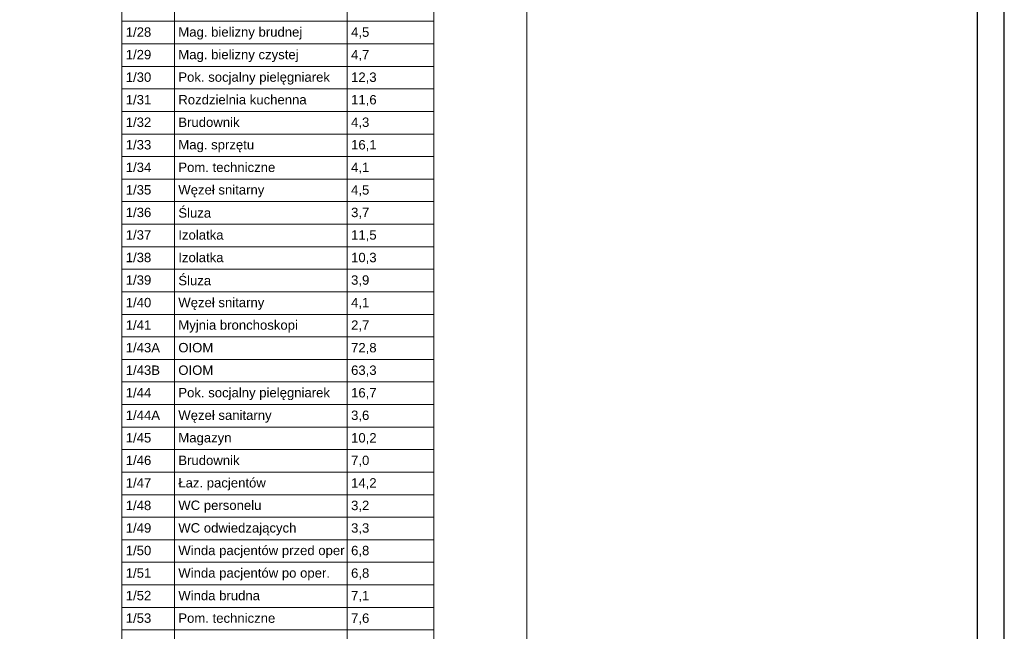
# Model space of a CAD drawing. Header units: millimetres. Extents: x -50073 to 84772, y -78870 to -35317.
# Tile 123 of 125: x 66421 to 84772, y -64911 to -53514. Entities that reach past the tile are written whole.
import ezdxf

# ---------------------------------------------------------------- set-up
doc = ezdxf.new("R2010")
doc.units = ezdxf.units.MM
doc.header["$MEASUREMENT"] = 0
for name, color, linetype, lineweight in [('0_Nr_pióra__2', 7, 'Continuous', 15), ('0_Nr_pióra__4', 7, 'Continuous', 25), ('0_Nr_pióra__6', 7, 'Continuous', 35)]:
    doc.layers.add(name, color=color, linetype=linetype, lineweight=lineweight)
doc.styles.add('GENERATED_STYLE_1', font='txt')

msp = doc.modelspace()

# ---------------------------------------------------------------- linework, layer by layer
at = {"layer": '0_Nr_pióra__2', "linetype": 'Continuous'}
for p, q in [((75871.934, -77136.04), (75871.934, -35817.498)), ((68327.186, -53124.777), (68327.186, -53544.777)), ((69307.186, -53124.777), (69307.186, -53544.777)), ((69307.186, -53124.777), (69307.186, -53544.777)), ((72527.186, -53124.777), (72527.186, -53544.777)), ((72527.186, -53124.777), (72527.186, -53544.777)), ((74137.186, -53124.777), (74137.186, -53544.777)), ((68327.186, -53544.777), (69307.186, -53544.777)), ((68327.186, -53544.777), (69307.186, -53544.777)), ((68327.186, -53544.777), (68327.186, -53964.777)), ((69307.186, -53544.777), (69307.186, -53964.777)), ((69307.186, -53544.777), (72527.186, -53544.777)), ((69307.186, -53544.777), (72527.186, -53544.777)), ((69307.186, -53544.777), (69307.186, -53964.777)), ((72527.186, -53544.777), (72527.186, -53964.777)), ((72527.186, -53544.777), (74137.186, -53544.777)), ((72527.186, -53544.777), (74137.186, -53544.777)), ((72527.186, -53544.777), (72527.186, -53964.777)), ((74137.186, -53544.777), (74137.186, -53964.777)), ((68327.186, -53964.777), (69307.186, -53964.777)), ((68327.186, -53964.777), (69307.186, -53964.777)), ((68327.186, -53964.777), (68327.186, -54384.777)), ((69307.186, -53964.777), (69307.186, -54384.777)), ((69307.186, -53964.777), (72527.186, -53964.777)), ((69307.186, -53964.777), (72527.186, -53964.777)), ((69307.186, -53964.777), (69307.186, -54384.777)), ((72527.186, -53964.777), (72527.186, -54384.777)), ((72527.186, -53964.777), (74137.186, -53964.777)), ((72527.186, -53964.777), (74137.186, -53964.777)), ((72527.186, -53964.777), (72527.186, -54384.777)), ((74137.186, -53964.777), (74137.186, -54384.777)), ((68327.186, -54384.777), (69307.186, -54384.777)), ((68327.186, -54384.777), (69307.186, -54384.777)), ((68327.186, -54384.777), (68327.186, -54804.777)), ((69307.186, -54384.777), (69307.186, -54804.777)), ((69307.186, -54384.777), (72527.186, -54384.777)), ((69307.186, -54384.777), (72527.186, -54384.777)), ((69307.186, -54384.777), (69307.186, -54804.777)), ((72527.186, -54384.777), (72527.186, -54804.777)), ((72527.186, -54384.777), (74137.186, -54384.777)), ((72527.186, -54384.777), (74137.186, -54384.777)), ((72527.186, -54384.777), (72527.186, -54804.777)), ((74137.186, -54384.777), (74137.186, -54804.777)), ((68327.186, -54804.777), (69307.186, -54804.777)), ((68327.186, -54804.777), (69307.186, -54804.777)), ((68327.186, -54804.777), (68327.186, -55224.777)), ((69307.186, -54804.777), (69307.186, -55224.777)), ((69307.186, -54804.777), (72527.186, -54804.777)), ((69307.186, -54804.777), (72527.186, -54804.777)), ((69307.186, -54804.777), (69307.186, -55224.777)), ((72527.186, -54804.777), (72527.186, -55224.777)), ((72527.186, -54804.777), (74137.186, -54804.777)), ((72527.186, -54804.777), (74137.186, -54804.777)), ((72527.186, -54804.777), (72527.186, -55224.777)), ((74137.186, -54804.777), (74137.186, -55224.777)), ((68327.186, -55224.777), (69307.186, -55224.777)), ((68327.186, -55224.777), (69307.186, -55224.777)), ((68327.186, -55224.777), (68327.186, -55644.777)), ((69307.186, -55224.777), (69307.186, -55644.777)), ((69307.186, -55224.777), (72527.186, -55224.777)), ((69307.186, -55224.777), (72527.186, -55224.777)), ((69307.186, -55224.777), (69307.186, -55644.777)), ((72527.186, -55224.777), (72527.186, -55644.777)), ((72527.186, -55224.777), (74137.186, -55224.777)), ((72527.186, -55224.777), (74137.186, -55224.777)), ((72527.186, -55224.777), (72527.186, -55644.777)), ((74137.186, -55224.777), (74137.186, -55644.777)), ((68327.186, -55644.777), (69307.186, -55644.777)), ((68327.186, -55644.777), (69307.186, -55644.777)), ((68327.186, -55644.777), (68327.186, -56064.777)), ((69307.186, -55644.777), (69307.186, -56064.777)), ((69307.186, -55644.777), (72527.186, -55644.777)), ((69307.186, -55644.777), (72527.186, -55644.777)), ((69307.186, -55644.777), (69307.186, -56064.777)), ((72527.186, -55644.777), (72527.186, -56064.777)), ((72527.186, -55644.777), (74137.186, -55644.777)), ((72527.186, -55644.777), (74137.186, -55644.777)), ((72527.186, -55644.777), (72527.186, -56064.777)), ((74137.186, -55644.777), (74137.186, -56064.777)), ((68327.186, -56064.777), (69307.186, -56064.777)), ((68327.186, -56064.777), (69307.186, -56064.777)), ((68327.186, -56064.777), (68327.186, -56484.777)), ((69307.186, -56064.777), (69307.186, -56484.777)), ((69307.186, -56064.777), (72527.186, -56064.777)), ((69307.186, -56064.777), (72527.186, -56064.777)), ((69307.186, -56064.777), (69307.186, -56484.777)), ((72527.186, -56064.777), (72527.186, -56484.777)), ((72527.186, -56064.777), (74137.186, -56064.777)), ((72527.186, -56064.777), (74137.186, -56064.777)), ((72527.186, -56064.777), (72527.186, -56484.777)), ((74137.186, -56064.777), (74137.186, -56484.777)), ((68327.186, -56484.777), (69307.186, -56484.777)), ((68327.186, -56484.777), (69307.186, -56484.777)), ((68327.186, -56484.777), (68327.186, -56904.777)), ((69307.186, -56484.777), (69307.186, -56904.777)), ((69307.186, -56484.777), (72527.186, -56484.777)), ((69307.186, -56484.777), (72527.186, -56484.777)), ((69307.186, -56484.777), (69307.186, -56904.777)), ((72527.186, -56484.777), (72527.186, -56904.777)), ((72527.186, -56484.777), (74137.186, -56484.777)), ((72527.186, -56484.777), (74137.186, -56484.777)), ((72527.186, -56484.777), (72527.186, -56904.777)), ((74137.186, -56484.777), (74137.186, -56904.777)), ((68327.186, -56904.777), (69307.186, -56904.777)), ((68327.186, -56904.777), (69307.186, -56904.777)), ((68327.186, -56904.777), (68327.186, -57324.777)), ((69307.186, -56904.777), (69307.186, -57324.777)), ((69307.186, -56904.777), (72527.186, -56904.777)), ((69307.186, -56904.777), (72527.186, -56904.777)), ((69307.186, -56904.777), (69307.186, -57324.777)), ((72527.186, -56904.777), (72527.186, -57324.777)), ((72527.186, -56904.777), (74137.186, -56904.777)), ((72527.186, -56904.777), (74137.186, -56904.777)), ((72527.186, -56904.777), (72527.186, -57324.777)), ((74137.186, -56904.777), (74137.186, -57324.777)), ((68327.186, -57324.777), (69307.186, -57324.777)), ((68327.186, -57324.777), (69307.186, -57324.777)), ((68327.186, -57324.777), (68327.186, -57744.777)), ((69307.186, -57324.777), (69307.186, -57744.777)), ((69307.186, -57324.777), (72527.186, -57324.777)), ((69307.186, -57324.777), (72527.186, -57324.777)), ((69307.186, -57324.777), (69307.186, -57744.777)), ((72527.186, -57324.777), (72527.186, -57744.777)), ((72527.186, -57324.777), (74137.186, -57324.777)), ((72527.186, -57324.777), (74137.186, -57324.777)), ((72527.186, -57324.777), (72527.186, -57744.777)), ((74137.186, -57324.777), (74137.186, -57744.777)), ((68327.186, -57744.777), (69307.186, -57744.777)), ((68327.186, -57744.777), (69307.186, -57744.777)), ((68327.186, -57744.777), (68327.186, -58164.777)), ((69307.186, -57744.777), (69307.186, -58164.777)), ((69307.186, -57744.777), (72527.186, -57744.777)), ((69307.186, -57744.777), (72527.186, -57744.777)), ((69307.186, -57744.777), (69307.186, -58164.777)), ((72527.186, -57744.777), (72527.186, -58164.777)), ((72527.186, -57744.777), (74137.186, -57744.777)), ((72527.186, -57744.777), (74137.186, -57744.777)), ((72527.186, -57744.777), (72527.186, -58164.777)), ((74137.186, -57744.777), (74137.186, -58164.777)), ((68327.186, -58164.777), (69307.186, -58164.777)), ((68327.186, -58164.777), (69307.186, -58164.777)), ((68327.186, -58164.777), (68327.186, -58584.777)), ((69307.186, -58164.777), (69307.186, -58584.777)), ((69307.186, -58164.777), (72527.186, -58164.777)), ((69307.186, -58164.777), (72527.186, -58164.777)), ((69307.186, -58164.777), (69307.186, -58584.777)), ((72527.186, -58164.777), (72527.186, -58584.777)), ((72527.186, -58164.777), (74137.186, -58164.777)), ((72527.186, -58164.777), (74137.186, -58164.777)), ((72527.186, -58164.777), (72527.186, -58584.777)), ((74137.186, -58164.777), (74137.186, -58584.777)), ((68327.186, -58584.777), (69307.186, -58584.777)), ((68327.186, -58584.777), (69307.186, -58584.777)), ((68327.186, -58584.777), (68327.186, -59004.777)), ((69307.186, -58584.777), (69307.186, -59004.777)), ((69307.186, -58584.777), (72527.186, -58584.777)), ((69307.186, -58584.777), (72527.186, -58584.777)), ((69307.186, -58584.777), (69307.186, -59004.777)), ((72527.186, -58584.777), (72527.186, -59004.777)), ((72527.186, -58584.777), (74137.186, -58584.777)), ((72527.186, -58584.777), (74137.186, -58584.777)), ((72527.186, -58584.777), (72527.186, -59004.777)), ((74137.186, -58584.777), (74137.186, -59004.777)), ((68327.186, -59004.777), (69307.186, -59004.777)), ((68327.186, -59004.777), (69307.186, -59004.777)), ((68327.186, -59004.777), (68327.186, -59424.777)), ((69307.186, -59004.777), (69307.186, -59424.777)), ((69307.186, -59004.777), (72527.186, -59004.777)), ((69307.186, -59004.777), (72527.186, -59004.777)), ((69307.186, -59004.777), (69307.186, -59424.777)), ((72527.186, -59004.777), (72527.186, -59424.777)), ((72527.186, -59004.777), (74137.186, -59004.777)), ((72527.186, -59004.777), (74137.186, -59004.777)), ((72527.186, -59004.777), (72527.186, -59424.777)), ((74137.186, -59004.777), (74137.186, -59424.777)), ((68327.186, -59424.777), (69307.186, -59424.777)), ((68327.186, -59424.777), (69307.186, -59424.777)), ((68327.186, -59424.777), (68327.186, -59844.777)), ((69307.186, -59424.777), (69307.186, -59844.777)), ((69307.186, -59424.777), (72527.186, -59424.777)), ((69307.186, -59424.777), (72527.186, -59424.777)), ((69307.186, -59424.777), (69307.186, -59844.777)), ((72527.186, -59424.777), (72527.186, -59844.777)), ((72527.186, -59424.777), (74137.186, -59424.777)), ((72527.186, -59424.777), (74137.186, -59424.777)), ((72527.186, -59424.777), (72527.186, -59844.777)), ((74137.186, -59424.777), (74137.186, -59844.777)), ((68327.186, -59844.777), (69307.186, -59844.777)), ((68327.186, -59844.777), (69307.186, -59844.777)), ((68327.186, -59844.777), (68327.186, -60264.777)), ((69307.186, -59844.777), (69307.186, -60264.777)), ((69307.186, -59844.777), (72527.186, -59844.777)), ((69307.186, -59844.777), (72527.186, -59844.777)), ((69307.186, -59844.777), (69307.186, -60264.777)), ((72527.186, -59844.777), (72527.186, -60264.777)), ((72527.186, -59844.777), (74137.186, -59844.777)), ((72527.186, -59844.777), (74137.186, -59844.777)), ((72527.186, -59844.777), (72527.186, -60264.777)), ((74137.186, -59844.777), (74137.186, -60264.777)), ((68327.186, -60264.777), (69307.186, -60264.777)), ((68327.186, -60264.777), (69307.186, -60264.777)), ((68327.186, -60264.777), (68327.186, -60684.777)), ((69307.186, -60264.777), (69307.186, -60684.777)), ((69307.186, -60264.777), (72527.186, -60264.777)), ((69307.186, -60264.777), (72527.186, -60264.777)), ((69307.186, -60264.777), (69307.186, -60684.777)), ((72527.186, -60264.777), (72527.186, -60684.777)), ((72527.186, -60264.777), (74137.186, -60264.777)), ((72527.186, -60264.777), (74137.186, -60264.777)), ((72527.186, -60264.777), (72527.186, -60684.777)), ((74137.186, -60264.777), (74137.186, -60684.777)), ((68327.186, -60684.777), (69307.186, -60684.777)), ((68327.186, -60684.777), (69307.186, -60684.777)), ((68327.186, -60684.777), (68327.186, -61104.777)), ((69307.186, -60684.777), (69307.186, -61104.777)), ((69307.186, -60684.777), (72527.186, -60684.777)), ((69307.186, -60684.777), (72527.186, -60684.777)), ((69307.186, -60684.777), (69307.186, -61104.777)), ((72527.186, -60684.777), (72527.186, -61104.777)), ((72527.186, -60684.777), (74137.186, -60684.777)), ((72527.186, -60684.777), (74137.186, -60684.777)), ((72527.186, -60684.777), (72527.186, -61104.777)), ((74137.186, -60684.777), (74137.186, -61104.777)), ((68327.186, -61104.777), (69307.186, -61104.777)), ((68327.186, -61104.777), (69307.186, -61104.777)), ((68327.186, -61104.777), (68327.186, -61524.777)), ((69307.186, -61104.777), (69307.186, -61524.777)), ((69307.186, -61104.777), (72527.186, -61104.777)), ((69307.186, -61104.777), (72527.186, -61104.777)), ((69307.186, -61104.777), (69307.186, -61524.777)), ((72527.186, -61104.777), (72527.186, -61524.777)), ((72527.186, -61104.777), (74137.186, -61104.777)), ((72527.186, -61104.777), (74137.186, -61104.777)), ((72527.186, -61104.777), (72527.186, -61524.777)), ((74137.186, -61104.777), (74137.186, -61524.777)), ((68327.186, -61524.777), (69307.186, -61524.777)), ((68327.186, -61524.777), (69307.186, -61524.777)), ((68327.186, -61524.777), (68327.186, -61944.777)), ((69307.186, -61524.777), (69307.186, -61944.777)), ((69307.186, -61524.777), (72527.186, -61524.777)), ((69307.186, -61524.777), (72527.186, -61524.777)), ((69307.186, -61524.777), (69307.186, -61944.777)), ((72527.186, -61524.777), (72527.186, -61944.777)), ((72527.186, -61524.777), (74137.186, -61524.777)), ((72527.186, -61524.777), (74137.186, -61524.777)), ((72527.186, -61524.777), (72527.186, -61944.777)), ((74137.186, -61524.777), (74137.186, -61944.777)), ((68327.186, -61944.777), (69307.186, -61944.777)), ((68327.186, -61944.777), (69307.186, -61944.777)), ((68327.186, -61944.777), (68327.186, -62364.777)), ((69307.186, -61944.777), (69307.186, -62364.777)), ((69307.186, -61944.777), (72527.186, -61944.777)), ((69307.186, -61944.777), (72527.186, -61944.777)), ((69307.186, -61944.777), (69307.186, -62364.777)), ((72527.186, -61944.777), (72527.186, -62364.777)), ((72527.186, -61944.777), (74137.186, -61944.777)), ((72527.186, -61944.777), (74137.186, -61944.777)), ((72527.186, -61944.777), (72527.186, -62364.777)), ((74137.186, -61944.777), (74137.186, -62364.777)), ((68327.186, -62364.777), (69307.186, -62364.777)), ((68327.186, -62364.777), (69307.186, -62364.777)), ((68327.186, -62364.777), (68327.186, -62784.777)), ((69307.186, -62364.777), (69307.186, -62784.777)), ((69307.186, -62364.777), (72527.186, -62364.777)), ((69307.186, -62364.777), (72527.186, -62364.777)), ((69307.186, -62364.777), (69307.186, -62784.777)), ((72527.186, -62364.777), (72527.186, -62784.777)), ((72527.186, -62364.777), (74137.186, -62364.777)), ((72527.186, -62364.777), (74137.186, -62364.777)), ((72527.186, -62364.777), (72527.186, -62784.777)), ((74137.186, -62364.777), (74137.186, -62784.777)), ((68327.186, -62784.777), (69307.186, -62784.777)), ((68327.186, -62784.777), (69307.186, -62784.777)), ((68327.186, -62784.777), (68327.186, -63204.777)), ((69307.186, -62784.777), (69307.186, -63204.777)), ((69307.186, -62784.777), (72527.186, -62784.777)), ((69307.186, -62784.777), (72527.186, -62784.777)), ((69307.186, -62784.777), (69307.186, -63204.777)), ((72527.186, -62784.777), (72527.186, -63204.777)), ((72527.186, -62784.777), (74137.186, -62784.777)), ((72527.186, -62784.777), (74137.186, -62784.777)), ((72527.186, -62784.777), (72527.186, -63204.777)), ((74137.186, -62784.777), (74137.186, -63204.777)), ((68327.186, -63204.777), (69307.186, -63204.777)), ((68327.186, -63204.777), (69307.186, -63204.777)), ((68327.186, -63204.777), (68327.186, -63624.777)), ((69307.186, -63204.777), (69307.186, -63624.777)), ((69307.186, -63204.777), (72527.186, -63204.777)), ((69307.186, -63204.777), (72527.186, -63204.777)), ((69307.186, -63204.777), (69307.186, -63624.777)), ((72527.186, -63204.777), (72527.186, -63624.777)), ((72527.186, -63204.777), (74137.186, -63204.777)), ((72527.186, -63204.777), (74137.186, -63204.777)), ((72527.186, -63204.777), (72527.186, -63624.777)), ((74137.186, -63204.777), (74137.186, -63624.777)), ((68327.186, -63624.777), (69307.186, -63624.777)), ((68327.186, -63624.777), (69307.186, -63624.777)), ((68327.186, -63624.777), (68327.186, -64044.777)), ((69307.186, -63624.777), (69307.186, -64044.777)), ((69307.186, -63624.777), (72527.186, -63624.777)), ((69307.186, -63624.777), (72527.186, -63624.777)), ((69307.186, -63624.777), (69307.186, -64044.777)), ((72527.186, -63624.777), (72527.186, -64044.777)), ((72527.186, -63624.777), (74137.186, -63624.777)), ((72527.186, -63624.777), (74137.186, -63624.777)), ((72527.186, -63624.777), (72527.186, -64044.777)), ((74137.186, -63624.777), (74137.186, -64044.777)), ((68327.186, -64044.777), (69307.186, -64044.777)), ((68327.186, -64044.777), (69307.186, -64044.777)), ((68327.186, -64044.777), (68327.186, -64464.777)), ((69307.186, -64044.777), (69307.186, -64464.777)), ((69307.186, -64044.777), (72527.186, -64044.777)), ((69307.186, -64044.777), (72527.186, -64044.777)), ((69307.186, -64044.777), (69307.186, -64464.777)), ((72527.186, -64044.777), (72527.186, -64464.777)), ((72527.186, -64044.777), (74137.186, -64044.777)), ((72527.186, -64044.777), (74137.186, -64044.777)), ((72527.186, -64044.777), (72527.186, -64464.777)), ((74137.186, -64044.777), (74137.186, -64464.777)), ((68327.186, -64464.777), (69307.186, -64464.777)), ((68327.186, -64464.777), (69307.186, -64464.777)), ((68327.186, -64464.777), (68327.186, -64884.777)), ((69307.186, -64464.777), (69307.186, -64884.777)), ((69307.186, -64464.777), (72527.186, -64464.777)), ((69307.186, -64464.777), (72527.186, -64464.777)), ((69307.186, -64464.777), (69307.186, -64884.777)), ((72527.186, -64464.777), (72527.186, -64884.777)), ((72527.186, -64464.777), (74137.186, -64464.777)), ((72527.186, -64464.777), (74137.186, -64464.777)), ((72527.186, -64464.777), (72527.186, -64884.777)), ((74137.186, -64464.777), (74137.186, -64884.777)), ((68327.186, -64884.777), (69307.186, -64884.777)), ((68327.186, -64884.777), (69307.186, -64884.777)), ((68327.186, -64884.777), (68327.186, -65304.777)), ((69307.186, -64884.777), (69307.186, -65304.777)), ((69307.186, -64884.777), (72527.186, -64884.777)), ((69307.186, -64884.777), (72527.186, -64884.777)), ((69307.186, -64884.777), (69307.186, -65304.777)), ((72527.186, -64884.777), (72527.186, -65304.777)), ((72527.186, -64884.777), (74137.186, -64884.777)), ((72527.186, -64884.777), (74137.186, -64884.777)), ((72527.186, -64884.777), (72527.186, -65304.777)), ((74137.186, -64884.777), (74137.186, -65304.777))]:
    msp.add_line(p, q, dxfattribs=at)
at = {"layer": '0_Nr_pióra__4', "linetype": 'Continuous', "flags": 128}
for points in [[(84771.934, -35317.498), (-13943.569, -35317.498), (-13943.569, -78836.041), (84771.934, -78836.041)], [(84271.934, -35817.498), (-13443.569, -35817.498), (-13443.569, -78336.041), (84271.934, -78336.041)]]:
    msp.add_lwpolyline(points, close=True, dxfattribs=at)

# ---------------------------------------------------------------- texts
at = {"layer": '0_Nr_pióra__6', "linetype": 'Continuous', "char_height": 175, "attachment_point": 4, "style": 'GENERATED_STYLE_1'}
for s, insert in [('\\A1;{\\fArial|b0|i0|c238|p38;1/28}', (68397.186, -53746.216)), ('\\A1;{\\fArial|b0|i0|c238|p38;Mag. bielizny brudnej}', (69377.186, -53769.976)), ('\\A1;{\\fArial|b0|i0|c238|p38;4,5}', (72597.186, -53761.756)), ('\\A1;{\\fArial|b0|i0|c238|p38;1/29}', (68397.186, -54166.216)), ('\\A1;{\\fArial|b0|i0|c238|p38;Mag. bielizny czystej}', (69377.186, -54189.976)), ('\\A1;{\\fArial|b0|i0|c238|p38;4,7}', (72597.186, -54181.756)), ('\\A1;{\\fArial|b0|i0|c238|p38;1/30}', (68397.186, -54586.276)), ('\\A1;{\\fArial|b0|i0|c238|p38;Pok. socjalny pielęgniarek}', (69377.186, -54609.976)), ('\\A1;{\\fArial|b0|i0|c238|p38;12,3}', (72597.186, -54601.756)), ('\\A1;{\\fArial|b0|i0|c238|p38;1/31}', (68397.186, -55006.276)), ('\\A1;{\\fArial|b0|i0|c238|p38;Rozdzielnia kuchenna}', (69377.186, -55006.156)), ('\\A1;{\\fArial|b0|i0|c238|p38;11,6}', (72597.186, -55021.756)), ('\\A1;{\\fArial|b0|i0|c238|p38;1/32}', (68397.186, -55426.276)), ('\\A1;{\\fArial|b0|i0|c238|p38;Brudownik}', (69377.186, -55426.156)), ('\\A1;{\\fArial|b0|i0|c238|p38;4,3}', (72597.186, -55441.756)), ('\\A1;{\\fArial|b0|i0|c238|p38;1/33}', (68397.186, -55846.276)), ('\\A1;{\\fArial|b0|i0|c238|p38;Mag. sprzętu}', (69377.186, -55869.976)), ('\\A1;{\\fArial|b0|i0|c238|p38;16,1}', (72597.186, -55861.756)), ('\\A1;{\\fArial|b0|i0|c238|p38;1/34}', (68397.186, -56266.276)), ('\\A1;{\\fArial|b0|i0|c238|p38;Pom. techniczne}', (69377.186, -56266.156)), ('\\A1;{\\fArial|b0|i0|c238|p38;4,1}', (72597.186, -56281.756)), ('\\A1;{\\fArial|b0|i0|c238|p38;1/35}', (68397.186, -56686.276)), ('\\A1;{\\fArial|b0|i0|c238|p38;Węzeł snitarny}', (69377.186, -56709.976)), ('\\A1;{\\fArial|b0|i0|c238|p38;4,5}', (72597.186, -56701.756)), ('\\A1;{\\fArial|b0|i0|c238|p38;1/36}', (68397.186, -57106.276)), ('\\A1;{\\fArial|b0|i0|c238|p38;Śluza}', (69377.186, -57116.137)), ('\\A1;{\\fArial|b0|i0|c238|p38;3,7}', (72597.186, -57121.756)), ('\\A1;{\\fArial|b0|i0|c238|p38;1/37}', (68397.186, -57526.276)), ('\\A1;{\\fArial|b0|i0|c238|p38;Izolatka}', (69377.186, -57526.156)), ('\\A1;{\\fArial|b0|i0|c238|p38;11,5}', (72597.186, -57541.756)), ('\\A1;{\\fArial|b0|i0|c238|p38;1/38}', (68397.186, -57946.276)), ('\\A1;{\\fArial|b0|i0|c238|p38;Izolatka}', (69377.186, -57946.156)), ('\\A1;{\\fArial|b0|i0|c238|p38;10,3}', (72597.186, -57961.756)), ('\\A1;{\\fArial|b0|i0|c238|p38;1/39}', (68397.186, -58366.276)), ('\\A1;{\\fArial|b0|i0|c238|p38;Śluza}', (69377.186, -58376.137)), ('\\A1;{\\fArial|b0|i0|c238|p38;3,9}', (72597.186, -58381.756)), ('\\A1;{\\fArial|b0|i0|c238|p38;1/40}', (68397.186, -58786.216)), ('\\A1;{\\fArial|b0|i0|c238|p38;Węzeł snitarny}', (69377.186, -58809.976)), ('\\A1;{\\fArial|b0|i0|c238|p38;4,1}', (72597.186, -58801.756)), ('\\A1;{\\fArial|b0|i0|c238|p38;1/41}', (68397.186, -59206.216)), ('\\A1;{\\fArial|b0|i0|c238|p38;Myjnia bronchoskopi}', (69377.186, -59229.976)), ('\\A1;{\\fArial|b0|i0|c238|p38;2,7}', (72597.186, -59221.756)), ('\\A1;{\\fArial|b0|i0|c238|p38;1/43A}', (68397.186, -59626.276)), ('\\A1;{\\fArial|b0|i0|c238|p38;OIOM}', (69377.186, -59626.216)), ('\\A1;{\\fArial|b0|i0|c238|p38;72,8}', (72597.186, -59641.756)), ('\\A1;{\\fArial|b0|i0|c238|p38;1/43B}', (68397.186, -60046.276)), ('\\A1;{\\fArial|b0|i0|c238|p38;OIOM}', (69377.186, -60046.216)), ('\\A1;{\\fArial|b0|i0|c238|p38;63,3}', (72597.186, -60061.756)), ('\\A1;{\\fArial|b0|i0|c238|p38;1/44}', (68397.186, -60466.216)), ('\\A1;{\\fArial|b0|i0|c238|p38;Pok. socjalny pielęgniarek}', (69377.186, -60489.976)), ('\\A1;{\\fArial|b0|i0|c238|p38;16,7}', (72597.186, -60481.756)), ('\\A1;{\\fArial|b0|i0|c238|p38;1/44A}', (68397.186, -60886.216)), ('\\A1;{\\fArial|b0|i0|c238|p38;Węzeł sanitarny}', (69377.186, -60909.976)), ('\\A1;{\\fArial|b0|i0|c238|p38;3,6}', (72597.186, -60901.756)), ('\\A1;{\\fArial|b0|i0|c238|p38;1/45}', (68397.186, -61306.216)), ('\\A1;{\\fArial|b0|i0|c238|p38;Magazyn}', (69377.186, -61329.976)), ('\\A1;{\\fArial|b0|i0|c238|p38;10,2}', (72597.186, -61321.756)), ('\\A1;{\\fArial|b0|i0|c238|p38;1/46}', (68397.186, -61726.216)), ('\\A1;{\\fArial|b0|i0|c238|p38;Brudownik}', (69377.186, -61726.156)), ('\\A1;{\\fArial|b0|i0|c238|p38;7,0}', (72597.186, -61741.756)), ('\\A1;{\\fArial|b0|i0|c238|p38;1/47}', (68397.186, -62146.216)), ('\\A1;{\\fArial|b0|i0|c238|p38;Łaz. pacjentów}', (69377.186, -62169.976)), ('\\A1;{\\fArial|b0|i0|c238|p38;14,2}', (72597.186, -62161.756)), ('\\A1;{\\fArial|b0|i0|c238|p38;1/48}', (68397.186, -62566.216)), ('\\A1;{\\fArial|b0|i0|c238|p38;WC personelu}', (69377.186, -62588.596)), ('\\A1;{\\fArial|b0|i0|c238|p38;3,2}', (72597.186, -62581.756)), ('\\A1;{\\fArial|b0|i0|c238|p38;1/49}', (68397.186, -62986.216)), ('\\A1;{\\fArial|b0|i0|c238|p38;WC odwiedzających}', (69377.186, -63009.976)), ('\\A1;{\\fArial|b0|i0|c238|p38;3,3}', (72597.186, -63001.756)), ('\\A1;{\\fArial|b0|i0|c238|p38;1/50}', (68397.186, -63406.216)), ('\\A1;{\\fArial|b0|i0|c238|p38;Winda pacjentów przed oper}', (69377.186, -63429.976)), ('\\A1;{\\fArial|b0|i0|c238|p38;6,8}', (72597.186, -63421.756)), ('\\A1;{\\fArial|b0|i0|c238|p38;1/51}', (68397.186, -63826.216)), ('\\A1;{\\fArial|b0|i0|c238|p38;Winda pacjentów po oper.}', (69377.186, -63849.976)), ('\\A1;{\\fArial|b0|i0|c238|p38;6,8}', (72597.186, -63841.756)), ('\\A1;{\\fArial|b0|i0|c238|p38;1/52}', (68397.186, -64246.216)), ('\\A1;{\\fArial|b0|i0|c238|p38;Winda brudna}', (69377.186, -64246.156)), ('\\A1;{\\fArial|b0|i0|c238|p38;7,1}', (72597.186, -64261.756)), ('\\A1;{\\fArial|b0|i0|c238|p38;1/53}', (68397.186, -64666.276)), ('\\A1;{\\fArial|b0|i0|c238|p38;Pom. techniczne}', (69377.186, -64666.156)), ('\\A1;{\\fArial|b0|i0|c238|p38;7,6}', (72597.186, -64681.756))]:
    msp.add_mtext(s, dxfattribs=dict(at, insert=insert))

doc.saveas('drawing.dxf')
